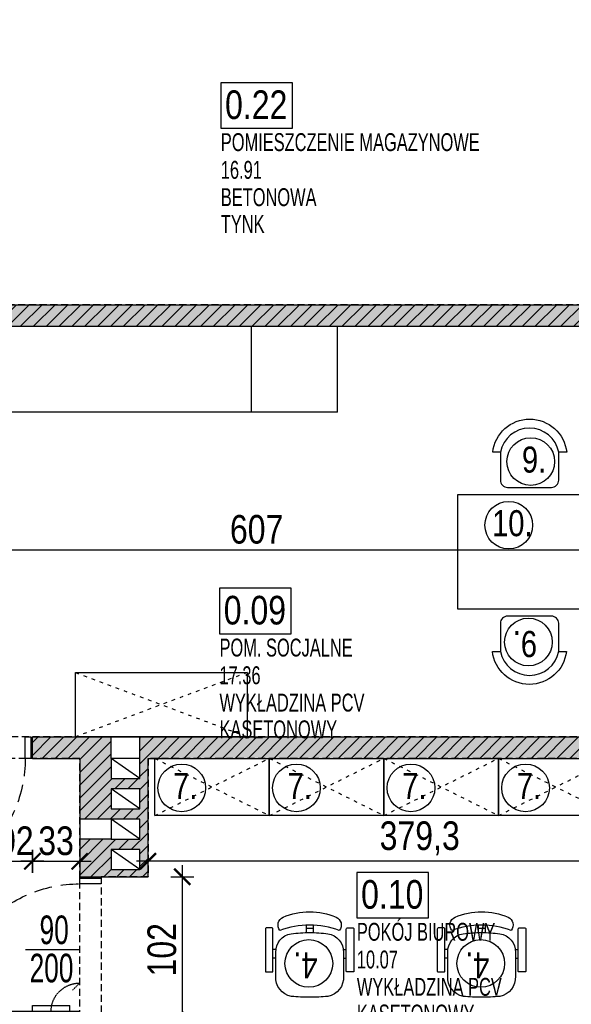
# Model space of a CAD drawing. Header units: millimetres. Extents: x 76192 to 88546, y 19309 to 25840.
# Tile 54 of 61: x 87845 to 88230, y 21208 to 21896. Entities that reach past the tile are written whole.
import ezdxf

# ---------------------------------------------------------------- set-up
doc = ezdxf.new("R2010")
doc.units = ezdxf.units.MM
for name, pattern in [('ACAD_ISO03W100', [30, 12, -18]), ('DASHED', [0.75, 0.5, -0.25]), ('DASHEDX2', [38.1, 25.4, -12.7])]:
    doc.linetypes.add(name, pattern=pattern)
doc.layers.get('DEFPOINTS').update_dxf_attribs({"lineweight": 9})
for name, color, linetype in [('_AAB_PRZERYWANE', 153, 'DASHEDX2'), ('_AAB_TABELKI_OPIS', 1, 'Continuous'), ('_AAB_WYPOSAŻENIE', 193, 'Continuous'), ('_HSA_HATCH_WYPEŁNIENIA_PRZEGRÓD', 205, 'Continuous'), ('_HSA_NUMERACJA POMIESZCZEN', 43, 'Continuous'), ('_HSA_OPIS_STOLARKA_WEWNĘTRZNA', 43, 'Continuous'), ('_HSA_STOLARKA_WEWNĘTRZNA', 132, 'Continuous'), ('_HSA_WIDOKOWE_CIENKIE', 8, 'Continuous'), ('_HSA_WYM_100', 141, 'Continuous'), ('_HSA_WYPOSAŻENIE', 193, 'Continuous'), ('_HSA_ŚCIANY_DZIAŁOWE', 6, 'Continuous')]:
    doc.layers.add(name, color=color, linetype=linetype)
doc.layers.add('_HSA_NUMERACJA POMIESZCZEN POMOC', color=7, linetype='Continuous', true_color=0x38940a, plot=False)
doc.layers.add('_HSA_POWIERZCHNIA_UŻYTKOWA', color=115, linetype='DASHED', plot=False)
doc.styles.add('Arial Narrow_1', font='Arial Narrow.ttf', dxfattribs={"width": 0.8, "height": 200})
doc.styles.add('ARIAL_100', font='Arial.ttf', dxfattribs={"width": 0.8, "height": 20})
doc.styles.add('ARIAL_30', font='Arial.ttf', dxfattribs={"width": 0.8, "height": 7})
doc.styles.add('ARIAL_50', font='Arial Narrow.ttf', dxfattribs={"width": 0.8, "height": 10})
doc.dimstyles.new('WYM_WEWN_100', dxfattribs={"dimtxt": 20, "dimasz": 2, "dimexe": 10, "dimexo": 0, "dimgap": 4, "dimtad": 1, "dimdec": 1, "dimrnd": 0.1, "dimtxsty": 'ARIAL_100', "dimblk": 'Wym-03', "dimcen": 0, "dimdle": 10, "dimse1": 1, "dimse2": 1, "dimclrt": 256, "dimazin": 2, "dimtfac": 1, "dimtdec": 1, "dimtix": 1, "dimtmove": 2, "dimatfit": 0, "dimfxl": 1, "dimtolj": 1, "dimtzin": 0, "dimarcsym": 0})

# ---------------------------------------------------------------- blocks, each defined once
blk = doc.blocks.new('stół jadalnia')
at = {"layer": '_AAB_TABELKI_OPIS'}
blk.add_circle((35.47, -21.4), 16.65, dxfattribs=at)
at = {"layer": '_AAB_WYPOSAŻENIE'}
blk.add_lwpolyline([(0, 0), (160, 0), (160, -80), (0, -80)], close=True, dxfattribs=at)
at = {"layer": '_AAB_TABELKI_OPIS', "insert": (23.83, -10.91), "char_height": 18.2, "attachment_point": 1, "style": 'ARIAL_30'}
blk.add_mtext_dynamic_manual_height_columns('10.', width=375.4118, gutter_width=5850.55, heights=[0], dxfattribs=at)
blk = doc.blocks.new('krzesło')
at = {"layer": '_AAB_TABELKI_OPIS'}
blk.add_circle((0.81, 18.05), 16.65, dxfattribs=at)
at = {"layer": '_AAB_WYPOSAŻENIE'}
blk.add_lwpolyline([(-20.45, 24.6), (-25.7, 24.6, -0.895014), (25.93, 24.6), (20.38, 24.6, 0.825539), (-20.38, 24.56), (-20.38, 5, 0.414214), (-15.38, 0), (15.38, 0, 0.414214), (20.38, 5), (20.38, 24.6)], format="xyb", dxfattribs=at)
at = {"layer": '_AAB_TABELKI_OPIS', "insert": (-5.3, 28.54), "char_height": 18.2, "attachment_point": 1, "style": 'ARIAL_30'}
blk.add_mtext_dynamic_manual_height_columns('9.', width=375.4118, gutter_width=5850.55, heights=[0], dxfattribs=at)
blk = doc.blocks.new('szafka_80x40')
at = {"layer": '_AAB_PRZERYWANE', "linetype": 'ACAD_ISO03W100', "ltscale": 0.2}
for points in [[(0, 40), (80, 0)], [(0, 0), (80, 40)]]:
    blk.add_lwpolyline(points, dxfattribs=at)
at = {"layer": '_AAB_TABELKI_OPIS'}
blk.add_circle((18.91, 19.34), 16.65, dxfattribs=at)
at = {"layer": '_AAB_WYPOSAŻENIE'}
blk.add_lwpolyline([(0, 40), (80, 40), (80, 0), (0, 0)], close=True, dxfattribs=at)
at = {"layer": '_AAB_TABELKI_OPIS', "insert": (12.8, 29.82), "char_height": 18.2, "attachment_point": 1, "style": 'ARIAL_30'}
blk.add_mtext_dynamic_manual_height_columns('7.', width=375.4118, gutter_width=5850.55, heights=[0], dxfattribs=at)
blk = doc.blocks.new('KRZO')
at = {"color": 0}
for p, q in [((-23.6, -27.3), (-25.6, -27.3)), ((23.6, -27.3), (25.6, -27.3)), ((-23.53, -33.3), (-25.6, -33.3)), ((23.53, -33.3), (25.6, -33.3)), ((-2.46, -50.38), (-2.46, -45.2)), ((2.46, -50.38), (2.46, -45.2))]:
    blk.add_line(p, q, dxfattribs=at)
for points in [[(0, 0, 0.028526), (-12.69, -0.67, 0.385652), (-23.6, -14.7), (-23.6, -31.4, 0.383693), (-12.8, -44.4, 0.032317), (0, -45.23, 0.032317), (12.8, -44.4, 0.383693), (23.6, -31.4), (23.6, -14.7, 0.385652), (12.69, -0.67, 0.028526)], [(-29.9, -48.6, -0.414214), (-30.9, -47.6), (-30.9, -46.6), (-30.9, -18.2, -0.414214), (-30.4, -17.7), (-26.1, -17.7, -0.414214), (-25.6, -18.2), (-25.6, -47.6, -0.414214), (-26.6, -48.6), (-28.9, -48.6)], [(29.9, -48.6, 0.414214), (30.9, -47.6), (30.9, -46.6), (30.9, -18.2, 0.414214), (30.4, -17.7), (26.1, -17.7, 0.414214), (25.6, -18.2), (25.6, -47.6, 0.414214), (26.6, -48.6), (28.9, -48.6)], [(0, -59.73, 0.099829), (18.48, -55.96, 0.505402), (20.7, -46.8, -0.087014), (0, -50.43, -0.087014), (-20.7, -46.8, 0.505402), (-18.48, -55.96, 0.099829)]]:
    blk.add_lwpolyline(points, format="xyb", close=True, dxfattribs=at)
blk.add_lwpolyline([(2.46, -48), (0, -48), (-2.46, -48)], dxfattribs=at)
blk = doc.blocks.new('krzesło biur')
at = {"layer": '_AAB_TABELKI_OPIS'}
blk.add_circle((0.57, -23.64), 16.65, dxfattribs=at)
at = {"layer": '_AAB_WYPOSAŻENIE', "xscale": -1, "rotation": 359.9999999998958}
blk.add_blockref('KRZO', (0, 0), dxfattribs=at)
at = {"layer": '_AAB_TABELKI_OPIS', "insert": (-5.53, -13.16), "char_height": 18.2, "attachment_point": 1, "style": 'ARIAL_30'}
blk.add_mtext_dynamic_manual_height_columns('4.', width=375.4118, gutter_width=5850.55, heights=[0], dxfattribs=at)
blk = doc.blocks.new('*U539')
for p, q in [((87.175, 75.86), (87.175, 84)), ((89.175, 75.86), (89.175, 84)), ((93.275, 87), (90.175, 87)), ((93.275, 85), (90.175, 85)), ((93.275, 88.25), (94.075, 88.25)), ((93.275, 83.75), (93.275, 88.25)), ((94.075, 83.75), (93.275, 83.75)), ((97.8, 88.25), (97, 88.25)), ((97, 83.75), (97.8, 83.75)), ((97.8, 83.75), (97.8, 88.25)), ((97.8, 87), (100.9, 87)), ((97.8, 85), (100.9, 85)), ((101.9, 75.86), (101.9, 84)), ((103.9, 75.86), (103.9, 84)), ((92.275, 74.86), (90.175, 74.86)), ((92.275, 72.86), (90.175, 72.86)), ((92.275, 72.86), (92.275, 74.86)), ((98.8, 72.86), (98.8, 74.86)), ((98.8, 74.86), (100.9, 74.86)), ((98.8, 72.86), (100.9, 72.86)), ((90.075, 33), (90.075, 7)), ((94.075, 33), (90.075, 33)), ((94.075, 7), (90.075, 7))]:
    blk.add_line(p, q)
at = {"linetype": 'DASHED'}
blk.add_line((74.275, 0), (79.225, 4.95), dxfattribs=at)
for points in [[(97, 0), (94.075, 0), (94.075, 92), (97, 92)], [(1, 0), (1, -15), (5, -15), (5, 0)], [(97, 0), (97, -15), (101, -15), (101, 0)]]:
    blk.add_lwpolyline(points, close=True)
for points in [[(0, 0), (0, -15)], [(102, 0), (102, -15)]]:
    blk.add_lwpolyline(points)
at = {"linetype": 'DASHED', "ltscale": 25}
blk.add_arc((97, 0), 92, 90, 180, dxfattribs=at)
for centre, radius, start, end in [((90.175, 84), 3, 90, 180), ((90.175, 84), 1, 90, 180), ((100.9, 84), 3, 0, 90), ((100.9, 84), 1, 0, 90), ((90.175, 75.86), 3, 180, 270), ((90.175, 75.86), 1, 180, 270), ((100.9, 75.86), 3, 270, 0), ((100.9, 75.86), 1, 270, 0)]:
    blk.add_arc(centre, radius, start, end)
at = {"linetype": 'DASHED', "ltscale": 0.5}
blk.add_arc((94.275, 0), 20, 90, 180, dxfattribs=at)
blk = doc.blocks.new('*U542')
for p, q in [((-1.9, 75.86), (-1.9, 84)), ((0.1, 75.86), (0.1, 84)), ((4.2, 87), (1.1, 87)), ((4.2, 85), (1.1, 85)), ((4.2, 88.25), (5, 88.25)), ((4.2, 83.75), (4.2, 88.25)), ((5, 83.75), (4.2, 83.75)), ((8.725, 88.25), (7.925, 88.25)), ((7.925, 83.75), (8.725, 83.75)), ((8.725, 83.75), (8.725, 88.25)), ((8.725, 87), (11.825, 87)), ((8.725, 85), (11.825, 85)), ((12.825, 75.86), (12.825, 84)), ((14.825, 75.86), (14.825, 84)), ((3.2, 74.86), (1.1, 74.86)), ((3.2, 72.86), (1.1, 72.86)), ((3.2, 72.86), (3.2, 74.86)), ((9.725, 72.86), (9.725, 74.86)), ((9.725, 74.86), (11.825, 74.86)), ((9.725, 72.86), (11.825, 72.86)), ((7.925, 33), (11.925, 33)), ((11.925, 33), (11.925, 7)), ((7.925, 7), (11.925, 7))]:
    blk.add_line(p, q)
at = {"linetype": 'DASHED'}
blk.add_line((27.725, 0), (22.775, 4.95), dxfattribs=at)
for points in [[(5, 0), (7.925, 0), (7.925, 92), (5, 92)], [(1, 0), (1, -15), (5, -15), (5, 0)], [(97, 0), (97, -15), (101, -15), (101, 0)]]:
    blk.add_lwpolyline(points, close=True)
for points in [[(0, 0), (0, -15)], [(102, 0), (102, -15)]]:
    blk.add_lwpolyline(points)
at = {"linetype": 'DASHED', "ltscale": 25}
blk.add_arc((5, 0), 92, 0, 90, dxfattribs=at)
for centre, radius, start, end in [((1.1, 84), 3, 90, 180), ((1.1, 84), 1, 90, 180), ((11.825, 84), 3, 0, 90), ((11.825, 84), 1, 0, 90), ((1.1, 75.86), 3, 180, 270), ((1.1, 75.86), 1, 180, 270), ((11.825, 75.86), 3, 270, 0), ((11.825, 75.86), 1, 270, 0)]:
    blk.add_arc(centre, radius, start, end)
at = {"linetype": 'DASHED', "ltscale": 0.5}
blk.add_arc((7.725, 0), 20, 0, 90, dxfattribs=at)
blk = doc.blocks.new('NUMERACJA_POMIESZCZEŃ_200')
blk.add_lwpolyline([(50, 31.85), (0, 31.85), (0, 0), (50, 0)], close=True)
at = {"style": 'ARIAL_100', "width": 0.8}
blk.add_attdef('OPIS_TABELKA', (2.96, 6.47), '', height=20, dxfattribs=at)
at = {"layer": '_HSA_NUMERACJA POMIESZCZEN POMOC', "style": 'ARIAL_50', "width": 0.8}
for tag, p in [('NAZWA', (0, -15.93)), ('POWIERZCHNIA', (0, -35.3)), ('POSADZKA', (0, -54.39)), ('SUFIT', (0, -73.08))]:
    blk.add_attdef(tag, p, '', height=12.5, dxfattribs=at)
blk = doc.blocks.new('Wym-03')
for p, q in [((0, 4), (0, -4)), ((-4, 0), (4, 0))]:
    blk.add_line(p, q)
blk.add_lwpolyline([(-2.83, -2.83, 0.8, 0.8, 0), (2.83, 2.83, 0.05, 0.05, 0)], format="xyseb")
blk = doc.blocks.new('*D1069')
at = {"layer": '_HSA_WYM_100', "color": 0, "lineweight": -2}
blk.add_line((87708.81, 21525.61), (88311.81, 21525.61), dxfattribs=at)
at = {"layer": 'DEFPOINTS', "color": 0}
for p in [(88313.81, 21619.24), (88313.81, 21525.61), (87706.81, 21468.86)]:
    blk.add_point(p, dxfattribs=at)
at = {"layer": '_HSA_WYM_100', "color": 0, "lineweight": -2, "xscale": 2, "yscale": 2, "zscale": 2}
for p, rotation in [((87706.81, 21525.61), 180.0000000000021), ((88313.81, 21525.61), 2.060370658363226e-12)]:
    blk.add_blockref('Wym-03', p, dxfattribs=dict(at, rotation=rotation))
at = {"layer": '_HSA_WYM_100', "insert": (88010.31, 21539.82), "char_height": 20, "attachment_point": 5, "style": 'ARIAL_100'}
blk.add_mtext('\\A1;607', dxfattribs=at)
blk = doc.blocks.new('*D1093')
at = {"layer": '_HSA_WYM_100', "color": 0, "lineweight": -2}
blk.add_line((88311.81, 21307.95), (87936.49, 21307.95), dxfattribs=at)
at = {"layer": 'DEFPOINTS', "color": 0}
for p in [(87934.49, 21370.53), (88313.81, 21370.53), (87934.49, 21307.95)]:
    blk.add_point(p, dxfattribs=at)
at = {"layer": '_HSA_WYM_100', "color": 0, "lineweight": -2, "xscale": 2, "yscale": 2, "zscale": 2, "rotation": 180}
blk.add_blockref('Wym-03', (87934.49, 21307.95), dxfattribs=at)
at = {"layer": '_HSA_WYM_100', "color": 0, "lineweight": -2, "xscale": 2, "yscale": 2, "zscale": 2}
blk.add_blockref('Wym-03', (88313.81, 21307.95), dxfattribs=at)
at = {"layer": '_HSA_WYM_100', "insert": (88124.15, 21323.97), "char_height": 20, "attachment_point": 5, "style": 'ARIAL_100'}
blk.add_mtext('\\A1;379,3', dxfattribs=at)
blk = doc.blocks.new('*D1097')
at = {"layer": '_HSA_WYM_100', "color": 0, "lineweight": -2}
blk.add_line((87753.81, 21307.95), (87851.81, 21307.95), dxfattribs=at)
at = {"layer": 'DEFPOINTS', "color": 0}
for p in [(87751.81, 21379.88), (87853.81, 21379.88), (87853.81, 21307.95)]:
    blk.add_point(p, dxfattribs=at)
at = {"layer": '_HSA_WYM_100', "color": 0, "lineweight": -2, "xscale": 2, "yscale": 2, "zscale": 2, "rotation": 180}
blk.add_blockref('Wym-03', (87751.81, 21307.95), dxfattribs=at)
at = {"layer": '_HSA_WYM_100', "color": 0, "lineweight": -2, "xscale": 2, "yscale": 2, "zscale": 2}
blk.add_blockref('Wym-03', (87853.81, 21307.95), dxfattribs=at)
at = {"layer": '_HSA_WYM_100', "insert": (87836, 21322.16), "char_height": 20, "attachment_point": 5, "style": 'ARIAL_100'}
blk.add_mtext('\\A1;102', dxfattribs=at)
blk = doc.blocks.new('*D1098')
at = {"layer": '_HSA_WYM_100', "color": 0, "lineweight": -2}
blk.add_line((87855.81, 21307.95), (87884.81, 21307.95), dxfattribs=at)
at = {"layer": 'DEFPOINTS', "color": 0}
for p in [(87853.81, 21379.88), (87886.81, 21379.88), (87886.81, 21307.95)]:
    blk.add_point(p, dxfattribs=at)
at = {"layer": '_HSA_WYM_100', "color": 0, "lineweight": -2, "xscale": 2, "yscale": 2, "zscale": 2, "rotation": 180}
blk.add_blockref('Wym-03', (87853.81, 21307.95), dxfattribs=at)
at = {"layer": '_HSA_WYM_100', "color": 0, "lineweight": -2, "xscale": 2, "yscale": 2, "zscale": 2}
blk.add_blockref('Wym-03', (87886.81, 21307.95), dxfattribs=at)
at = {"layer": '_HSA_WYM_100', "insert": (87870.31, 21322.16), "char_height": 20, "attachment_point": 5, "style": 'ARIAL_100'}
blk.add_mtext('\\A1;33', dxfattribs=at)
blk = doc.blocks.new('*D1112')
at = {"layer": '_HSA_WYM_100', "color": 0, "lineweight": -2}
blk.add_line((87958.46, 21197.11), (87958.46, 21295.11), dxfattribs=at)
at = {"layer": 'DEFPOINTS', "color": 0}
for p in [(87934.49, 21297.11), (87958.46, 21297.11), (87901.81, 21195.11)]:
    blk.add_point(p, dxfattribs=at)
at = {"layer": '_HSA_WYM_100', "color": 0, "lineweight": -2, "xscale": 2, "yscale": 2, "zscale": 2}
for p, rotation in [((87958.46, 21297.11), 90), ((87958.46, 21195.11), 270)]:
    blk.add_blockref('Wym-03', p, dxfattribs=dict(at, rotation=rotation))
at = {"layer": '_HSA_WYM_100', "insert": (87944.25, 21246.11), "char_height": 20, "attachment_point": 5, "rotation": 90, "style": 'ARIAL_100'}
blk.add_mtext('\\A1;102', dxfattribs=at)

msp = doc.modelspace()

# ---------------------------------------------------------------- hatches: boundary and pattern name
at = {"layer": '_HSA_HATCH_WYPEŁNIENIA_PRZEGRÓD'}
h = msp.add_hatch(dxfattribs=at)
h.set_pattern_fill('ANSI31', color=256, scale=2, style=0)
h.set_pattern_definition([(45, (16000, 0), (-4.49012806, 4.49012806), [])])
h.paths.add_polyline_path([(87706.81, 23216.14), (87691.81, 23216.14), (87691.81, 23208.7), (87706.81, 23208.7)])
h.paths.add_polyline_path([(87727.81, 23208.7), (87677.81, 23208.7), (87677.81, 23172.98), (87727.81, 23172.98)])
h.paths.add_polyline_path([(87706.81, 23172.98), (87691.81, 23172.98), (87691.81, 23005.54), (87706.81, 23005.54)])
h.paths.add_polyline_path([(88313.81, 22745.14), (87706.81, 22745.14), (87706.81, 22856.54), (87691.81, 22856.54), (87691.81, 22705.14), (87706.81, 22705.14), (87706.81, 22730.14), (88028.81, 22730.14), (88028.81, 22702.23), (88043.81, 22702.23), (88043.81, 22730.14), (88313.81, 22730.14)])
h.paths.add_polyline_path([(88043.81, 22617.23), (88028.81, 22617.23), (88028.81, 22591.14), (87991.75, 22591.14), (87991.75, 22579.14), (88028.81, 22579.14), (88028.81, 22525.32), (88043.81, 22525.32)])
h.paths.add_polyline_path([(87921.75, 22591.14), (87822.13, 22591.14), (87822.13, 22579.14), (87860.81, 22579.14), (87860.81, 22369.14), (87706.81, 22369.14), (87706.81, 22579.14), (87752.13, 22579.14), (87752.13, 22591.14), (87706.81, 22591.14), (87706.81, 22616.14), (87691.81, 22616.14), (87691.81, 22208.9), (87706.81, 22208.9), (87706.81, 22357.14), (88313.81, 22357.14), (88313.81, 22369.14), (88073.95, 22369.14), (88073.95, 22429.09), (88063.81, 22429.09), (88043.81, 22429.09), (88043.81, 22443.09), (88063.81, 22443.09), (88073.95, 22443.09), (88073.95, 22453.09), (88063.81, 22453.09), (88043.81, 22453.09), (88043.81, 22467.09), (88063.81, 22467.09), (88073.95, 22467.09), (88073.95, 22477.09), (88063.81, 22477.09), (88043.81, 22477.09), (88043.81, 22491.09), (88063.81, 22491.09), (88073.95, 22491.09), (88073.95, 22501.09), (88063.81, 22501.09), (88043.81, 22501.09), (88043.81, 22515.09), (88063.81, 22515.09), (88073.95, 22515.09), (88073.95, 22525.32), (88028.81, 22525.32), (88028.81, 22419.09), (88043.81, 22419.09), (88063.81, 22419.09), (88063.81, 22405.09), (88043.81, 22405.09), (88028.81, 22405.09), (88028.81, 22395.09), (88043.81, 22395.09), (88063.81, 22395.09), (88063.81, 22381.09), (88043.81, 22381.09), (88028.81, 22381.09), (88028.81, 22369.14), (87873.81, 22369.14), (87873.81, 22579.14), (87921.75, 22579.14)])
h.paths.add_polyline_path([(88313.81, 21990.42), (87706.81, 21990.42), (87706.81, 22108.9), (87691.81, 22108.9), (87691.81, 21940.02), (87706.81, 21940.02), (87706.81, 21975.42), (88313.81, 21975.42)])
h.paths.add_polyline_path([(88313.81, 21696.88), (87706.81, 21696.88), (87706.81, 21840.02), (87691.81, 21840.02), (87691.81, 21568.86), (87706.81, 21568.86), (87706.81, 21681.88), (88313.81, 21681.88)])
h = msp.add_hatch(color=256, dxfattribs=at)
h.paths.add_polyline_path([(87706.81, 23216.14), (87691.81, 23216.14), (87691.81, 23208.7), (87706.81, 23208.7)])
h.paths.add_polyline_path([(87727.81, 23208.7), (87677.81, 23208.7), (87677.81, 23172.98), (87727.81, 23172.98)])
h.paths.add_polyline_path([(87706.81, 23172.98), (87691.81, 23172.98), (87691.81, 23005.54), (87706.81, 23005.54)])
h.paths.add_polyline_path([(88313.81, 22745.14), (87706.81, 22745.14), (87706.81, 22856.54), (87691.81, 22856.54), (87691.81, 22705.14), (87706.81, 22705.14), (87706.81, 22730.14), (88028.81, 22730.14), (88028.81, 22702.23), (88043.81, 22702.23), (88043.81, 22730.14), (88313.81, 22730.14)])
h.paths.add_polyline_path([(88043.81, 22617.23), (88028.81, 22617.23), (88028.81, 22591.14), (87991.75, 22591.14), (87991.75, 22579.14), (88028.81, 22579.14), (88028.81, 22525.32), (88043.81, 22525.32)])
h.paths.add_polyline_path([(88313.81, 21990.42), (87706.81, 21990.42), (87706.81, 22108.9), (87691.81, 22108.9), (87691.81, 21940.02), (87706.81, 21940.02), (87706.81, 21975.42), (88313.81, 21975.42)])
h.paths.add_polyline_path([(88313.81, 21696.88), (87706.81, 21696.88), (87706.81, 21840.02), (87691.81, 21840.02), (87691.81, 21568.86), (87706.81, 21568.86), (87706.81, 21681.88), (88313.81, 21681.88)])
h.paths.add_polyline_path([(88028.81, 22369.14), (88073.95, 22369.14), (88073.95, 22429.09), (88063.81, 22429.09), (88043.81, 22429.09), (88043.81, 22443.09), (88063.81, 22443.09), (88073.95, 22443.09), (88073.95, 22453.09), (88063.81, 22453.09), (88043.81, 22453.09), (88043.81, 22467.09), (88063.81, 22467.09), (88073.95, 22467.09), (88073.95, 22477.09), (88063.81, 22477.09), (88043.81, 22477.09), (88043.81, 22491.09), (88063.81, 22491.09), (88073.95, 22491.09), (88073.95, 22501.09), (88063.81, 22501.09), (88043.81, 22501.09), (88043.81, 22515.09), (88063.81, 22515.09), (88073.95, 22515.09), (88073.95, 22525.32), (88028.81, 22525.32), (88028.81, 22419.09), (88043.81, 22419.09), (88063.81, 22419.09), (88063.81, 22405.09), (88043.81, 22405.09), (88028.81, 22405.09), (88028.81, 22395.09), (88043.81, 22395.09), (88063.81, 22395.09), (88063.81, 22381.09), (88043.81, 22381.09), (88028.81, 22381.09)])
h.paths.add_polyline_path([(87706.81, 22352.14), (87691.81, 22352.14), (87691.81, 22208.9), (87706.81, 22208.9)])
h.paths.add_polyline_path([(87860.81, 22369.14), (87873.81, 22369.14), (87873.81, 22579.14), (87921.75, 22579.14), (87921.75, 22591.14), (87822.13, 22591.14), (87822.13, 22579.14), (87860.81, 22579.14)])
h.paths.add_polyline_path([(87691.81, 22369.14), (87706.81, 22369.14), (87706.81, 22579.14), (87752.13, 22579.14), (87752.13, 22591.14), (87706.81, 22591.14), (87706.81, 22616.14), (87691.81, 22616.14)])
h = msp.add_hatch(color=256, dxfattribs=at)
h.paths.add_polyline_path([(87908.74, 21358.65), (87928.74, 21358.65), (87928.74, 21344.65), (87908.74, 21344.65)], flags=16)
h.paths.add_polyline_path([(87908.74, 21316.2), (87928.74, 21316.2), (87928.74, 21302.2), (87908.74, 21302.2)], flags=16)
h.paths.add_polyline_path([(88313.81, 21127.88), (87901.81, 21127.88), (87901.81, 21195.11), (87886.81, 21195.11), (87886.81, 21074.05), (87901.81, 21074.05), (87901.81, 21112.88), (88313.81, 21112.88)])
h.paths.add_polyline_path([(87908.74, 20911.72), (87908.74, 20925.72), (87928.74, 20925.72), (87928.74, 20911.72)], flags=16)
h.paths.add_polyline_path([(87908.74, 20412), (87925.74, 20412), (87925.74, 20398), (87925.74, 20380.88), (88313.81, 20380.88), (88313.81, 20394.88), (87928.84, 20394.88), (87928.84, 20455.93), (87901.81, 20455.93), (87901.81, 20470.05), (87886.81, 20470.05), (87886.81, 20362.05), (87901.81, 20362.05), (87901.81, 20380.88), (87908.74, 20380.88), (87908.74, 20398)])
h.paths.add_polyline_path([(87908.74, 20419.22), (87908.74, 20433.22), (87925.74, 20433.22), (87925.74, 20419.22)], flags=16)
h.paths.add_polyline_path([(88030.4, 19892.85), (88050.4, 19892.85), (88050.4, 19878.85), (88030.4, 19878.85)], flags=16)
h.paths.add_polyline_path([(88030.4, 19873.19), (88050.4, 19873.19), (88050.4, 19859.19), (88030.4, 19859.19)], flags=16)
h.paths.add_polyline_path([(88030.4, 19851.62), (88050.4, 19851.62), (88050.4, 19837.62), (88030.4, 19837.62)], flags=16)
h.paths.add_polyline_path([(87706.81, 20039.88), (87706.81, 20024.88)])
h.paths.add_polyline_path([(87804.66, 19781.42), (87713.81, 19781.42), (87713.81, 19766.42), (87804.66, 19766.42)])
h.paths.add_polyline_path([(87886.81, 20835.05), (87901.81, 20835.05), (87901.81, 20873.38), (87908.74, 20873.38), (87908.74, 20890.5), (87908.74, 20904.5), (87928.74, 20904.5), (87928.74, 20890.5), (87928.74, 20872.38), (88313.81, 20872.38), (88313.81, 20888.38), (87931.84, 20888.38), (87931.84, 20943.43), (87901.81, 20943.43), (87901.81, 20963.05), (87886.81, 20963.05)])
h.paths.add_polyline_path([(87853.81, 21394.88), (87853.81, 21379.88), (87886.81, 21379.88), (87886.81, 21337.42), (87908.74, 21337.42), (87928.74, 21337.42), (87928.74, 21323.42), (87908.74, 21323.42), (87886.81, 21323.42), (87886.81, 21297.11), (87934.49, 21297.11), (87934.49, 21379.88), (88263.81, 21379.88), (88263.81, 21394.88), (87928.74, 21394.88), (87928.74, 21379.88), (87928.74, 21365.88), (87908.74, 21365.88), (87908.74, 21379.88), (87908.74, 21394.88)])
h.paths.add_polyline_path([(87751.81, 21379.88), (87751.81, 21394.88), (87706.81, 21394.88), (87706.81, 21468.86), (87691.81, 21468.86), (87691.81, 21312.01), (87706.81, 21312.01), (87706.81, 21379.88)])
h.paths.add_polyline_path([(87901.81, 20124.42), (87901.81, 20238.88), (87886.81, 20238.88), (87886.81, 20124.42)])
h.paths.add_polyline_path([(87901.81, 20589.05), (87901.81, 20733.05), (87886.81, 20733.05), (87886.81, 20589.05)])
h.paths.add_polyline_path([(87919.81, 19896.42), (87907.81, 19896.42), (87907.81, 19851.42), (87919.81, 19851.42)])
h.paths.add_polyline_path([(87886.81, 19911.42), (87926.81, 19911.42), (87926.81, 19935.95), (87916.48, 19935.95), (87896.48, 19935.95), (87896.48, 19949.95), (87916.48, 19949.95), (87926.81, 19949.95), (87926.81, 19975.26), (87907.81, 19975.26), (87907.81, 20039.88), (87886.92, 20039.88), (87886.92, 20024.88), (87886.81, 20024.88), (87886.81, 19969.6), (87896.48, 19969.6), (87916.48, 19969.6), (87916.48, 19955.6), (87896.48, 19955.6), (87886.81, 19955.6), (87886.81, 19928.37), (87896.48, 19928.37), (87916.48, 19928.37), (87916.48, 19914.37), (87896.48, 19914.37), (87886.81, 19914.37)])
h.paths.add_polyline_path([(88023.81, 19911.42), (88023.81, 19829.83), (88059.54, 19829.83), (88059.54, 19896.42), (88313.81, 19896.42), (88313.81, 19911.42)])
h.paths.add_polyline_path([(87801.81, 19896.42), (87789.81, 19896.42), (87789.81, 19851.42), (87801.81, 19851.42)])
h.paths.add_polyline_path([(88008.81, 19766.42), (88008.81, 19781.42), (87894.66, 19781.42), (87894.66, 19766.42)])
h = msp.add_hatch(dxfattribs=at)
h.set_pattern_fill('ANSI31', color=256, scale=2, angle=-1e-13, style=0)
h.paths.add_polyline_path([(87886.81, 21297.11), (87934.49, 21297.11), (87934.49, 21379.88), (88263.81, 21379.88), (88263.81, 21394.88), (87928.74, 21394.88), (87928.74, 21365.88), (87908.74, 21365.88), (87908.74, 21394.88), (87853.81, 21394.88), (87853.81, 21379.88), (87886.81, 21379.88), (87886.81, 21337.42), (87928.74, 21337.42), (87928.74, 21323.42), (87886.81, 21323.42), (87886.81, 21297.11)], is_closed=False)
h.paths.add_polyline_path([(87908.74, 21358.65), (87928.74, 21358.65), (87928.74, 21344.65), (87908.74, 21344.65), (87908.74, 21358.65)], is_closed=False, flags=16)
h.paths.add_polyline_path([(87908.74, 21316.2), (87928.74, 21316.2), (87928.74, 21302.2), (87908.74, 21302.2), (87908.74, 21316.2)], is_closed=False, flags=16)

# ---------------------------------------------------------------- linework, layer by layer
at = {"layer": '_AAB_PRZERYWANE', "linetype": 'ACAD_ISO03W100', "ltscale": 0.2}
for points in [[(88003.81, 21439.88), (87883.81, 21394.88)], [(87883.81, 21439.88), (88003.81, 21394.88)]]:
    msp.add_lwpolyline(points, dxfattribs=at)
at = {"layer": '_HSA_OPIS_STOLARKA_WEWNĘTRZNA'}
msp.add_line((87886.81, 21246.11), (87849.07, 21246.11), dxfattribs=at)
at = {"layer": '_HSA_POWIERZCHNIA_UŻYTKOWA', "ltscale": 10}
for points in [[(87706.81, 21975.42), (88313.81, 21975.42), (88313.81, 21696.88), (87706.81, 21696.88)], [(87706.81, 21681.88), (88313.81, 21681.88), (88313.81, 21406.25), (88263.81, 21406.25), (88263.81, 21394.88), (87706.81, 21394.88)], [(87706.81, 20238.88), (87886.81, 20238.88), (87886.81, 21379.88), (87706.81, 21379.88)], [(87901.81, 21127.88), (88313.81, 21127.88), (88313.81, 21370.53), (88263.81, 21370.53), (88263.81, 21379.88), (87934.49, 21379.88), (87934.49, 21297.11), (87901.81, 21297.11)]]:
    msp.add_lwpolyline(points, close=True, dxfattribs=at)
at = {"layer": '_HSA_WIDOKOWE_CIENKIE'}
for p, q in [((87908.74, 21394.88), (87928.74, 21394.88)), ((87886.81, 21337.42), (87886.81, 21323.42))]:
    msp.add_line(p, q, dxfattribs=at)
at = {"layer": '_HSA_WYPOSAŻENIE'}
for points in [[(88006.81, 21621.88), (88006.81, 21681.88)], [(88066.81, 21621.88), (88066.81, 21681.88)], [(88066.81, 21621.88), (87706.81, 21621.88)]]:
    msp.add_lwpolyline(points, dxfattribs=at)
msp.add_lwpolyline([(87883.81, 21439.88), (88003.81, 21439.88), (88003.81, 21394.88), (87883.81, 21394.88)], close=True, dxfattribs=at)
at = {"layer": '_HSA_ŚCIANY_DZIAŁOWE'}
for p, q in [((87706.81, 21696.88), (88313.81, 21696.88)), ((87706.81, 21681.88), (88313.81, 21681.88)), ((87853.81, 21394.88), (87908.74, 21394.88)), ((87908.74, 21379.88), (87908.74, 21394.88)), ((87928.74, 21379.88), (87928.74, 21394.88)), ((87928.74, 21394.88), (88263.81, 21394.88)), ((87853.81, 21379.88), (87886.81, 21379.88)), ((87886.81, 21379.88), (87886.81, 21337.42)), ((87928.74, 21365.88), (87908.74, 21379.88)), ((87934.49, 21379.88), (88263.81, 21379.88)), ((87934.49, 21297.11), (87934.49, 21379.88)), ((87928.74, 21344.65), (87908.74, 21358.65)), ((87908.74, 21337.42), (87886.81, 21337.42)), ((87928.74, 21323.42), (87908.74, 21337.42)), ((87908.74, 21323.42), (87886.81, 21323.42)), ((87886.81, 21323.42), (87886.81, 21297.11)), ((87928.74, 21302.2), (87908.74, 21316.2)), ((87886.81, 21297.11), (87934.49, 21297.11))]:
    msp.add_line(p, q, dxfattribs=at)
msp.add_lwpolyline([(87853.81, 21379.88), (87853.81, 21394.88)], dxfattribs=at)
for points in [[(87908.74, 21365.88), (87928.74, 21365.88), (87928.74, 21379.88), (87908.74, 21379.88)], [(87908.74, 21344.65), (87928.74, 21344.65), (87928.74, 21358.65), (87908.74, 21358.65)], [(87908.74, 21323.42), (87928.74, 21323.42), (87928.74, 21337.42), (87908.74, 21337.42)], [(87908.74, 21302.2), (87928.74, 21302.2), (87928.74, 21316.2), (87908.74, 21316.2)]]:
    msp.add_lwpolyline(points, close=True, dxfattribs=at)

# ---------------------------------------------------------------- block references
at = {"layer": '_HSA_NUMERACJA POMIESZCZEN', "linetype": 'Continuous'}
for p, values in [((87985.31, 21820.22), {'SUFIT': 'TYNK', 'POSADZKA': 'BETONOWA', 'POWIERZCHNIA': '16.91', 'NAZWA': 'POMIESZCZENIE MAGAZYNOWE', 'OPIS_TABELKA': '0.22'}), ((87984.4, 21466.98), {'SUFIT': 'KASETONOWY', 'POSADZKA': 'WYKŁADZINA PCV', 'POWIERZCHNIA': '17.36', 'NAZWA': 'POM. SOCJALNE', 'OPIS_TABELKA': '0.09'}), ((88080.27, 21268.34), {'SUFIT': 'KASETONOWY', 'POSADZKA': 'WYKŁADZINA PCV', 'POWIERZCHNIA': '10.07', 'NAZWA': 'POKÓJ BIUROWY', 'OPIS_TABELKA': '0.10'})]:
    msp.add_blockref('NUMERACJA_POMIESZCZEŃ_200', p, dxfattribs=at).add_auto_attribs(values)
at = {"layer": '_HSA_STOLARKA_WEWNĘTRZNA', "xscale": -1}
for name, p, rotation in [('*U542', (87751.81, 21379.88), 180), ('*U539', (87886.81, 21297.11), 90)]:
    msp.add_blockref(name, p, dxfattribs=dict(at, rotation=rotation))
at = {"layer": '_HSA_WYPOSAŻENIE'}
for name, p in [('krzesło', (88200.81, 21569.24)), ('stół jadalnia', (88150.81, 21564.24)), ('szafka_80x40', (87939.15, 21339.88)), ('szafka_80x40', (88019.15, 21339.88)), ('szafka_80x40', (88099.15, 21339.88)), ('szafka_80x40', (88179.15, 21339.88))]:
    msp.add_blockref(name, p, dxfattribs=at)
at = {"layer": '_HSA_WYPOSAŻENIE', "rotation": 180}
for name, p in [('krzesło', (88200.81, 21479.24)), ('krzesło biur', (88047.31, 21212.88)), ('krzesło biur', (88167.31, 21212.88))]:
    msp.add_blockref(name, p, dxfattribs=at)

# ---------------------------------------------------------------- texts
at = {"layer": '_HSA_OPIS_STOLARKA_WEWNĘTRZNA', "char_height": 20, "width": 38.481, "attachment_point": 1, "style": 'Arial Narrow_1'}
for s, insert in [('90', (87858.79, 21270.04)), ('200', (87851.84, 21243.33))]:
    msp.add_mtext(s, dxfattribs=dict(at, insert=insert))

# ---------------------------------------------------------------- dimensions: what is measured, and where the dimension line sits
at = {"layer": '_HSA_WYM_100'}
for base, p1, p2, angle, picture, middle in [((88313.81, 21525.61), (87706.81, 21468.86), (88313.81, 21619.24), 180, '*D1069', (88010.31, 21539.82)), ((87958.46, 21297.11), (87901.81, 21195.11), (87934.49, 21297.11), 270, '*D1112', (87944.25, 21246.11))]:
    dim = msp.add_linear_dim(base=base, p1=p1, p2=p2, angle=angle, dimstyle='WYM_WEWN_100', dxfattribs=at)
    dim.commit()
    dim.dimension.update_dxf_attribs({"geometry": picture, "text_midpoint": middle})
dim = msp.add_linear_dim(base=(87853.81, 21307.95), p1=(87751.81, 21379.88), p2=(87853.81, 21379.88), dimstyle='WYM_WEWN_100', dxfattribs=at)
dim.commit()
dim.dimension.update_dxf_attribs({"geometry": '*D1097', "text_midpoint": (87836, 21322.16), "dimtype": 160})
dim = msp.add_linear_dim(base=(87886.81, 21307.95), p1=(87853.81, 21379.88), p2=(87886.81, 21379.88), dimstyle='WYM_WEWN_100', dxfattribs=at)
dim.commit()
dim.dimension.update_dxf_attribs({"geometry": '*D1098', "text_midpoint": (87870.31, 21322.16)})
dim = msp.add_aligned_dim(p1=(88313.81, 21370.53), p2=(87934.49, 21370.53), distance=62.58, dimstyle='WYM_WEWN_100', dxfattribs=at)
dim.commit()
dim.dimension.update_dxf_attribs({"geometry": '*D1093', "text_midpoint": (88124.15, 21323.97)})

doc.saveas('drawing.dxf')
